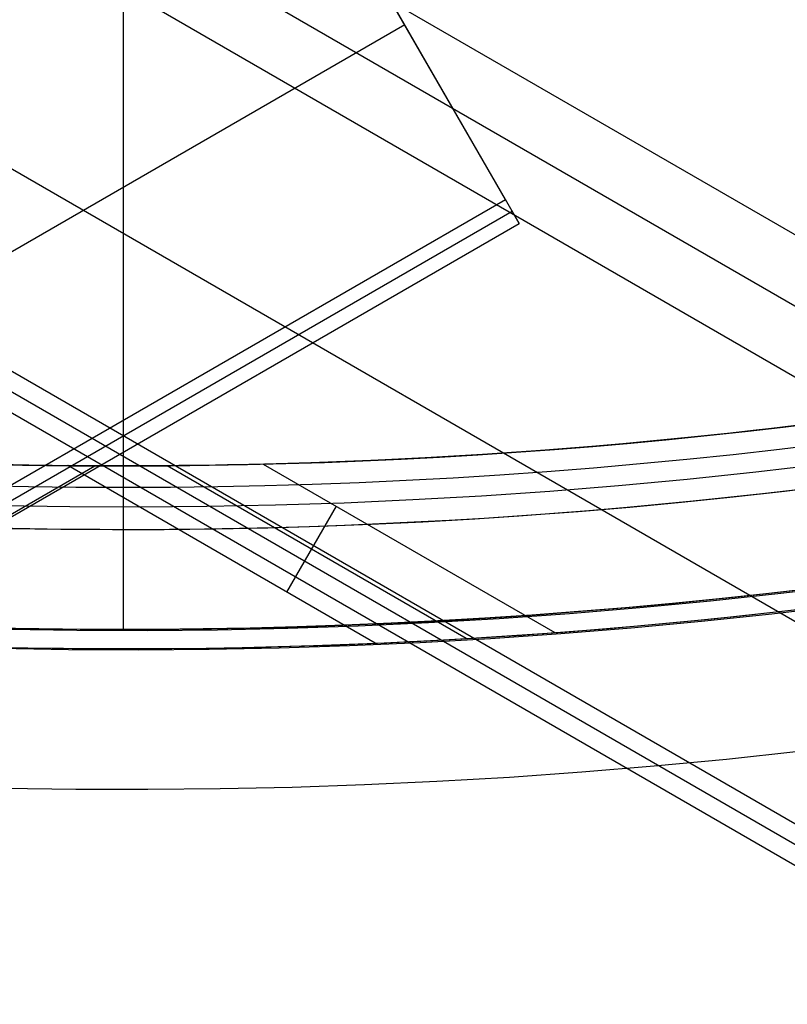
# Model space of a CAD drawing. Extents: x 16119 to 17321, y -6854 to -5812.
# Tile 11 of 68: x 16718 to 16728, y -6549 to -6537. Entities that reach past the tile are written whole.
import ezdxf

# ---------------------------------------------------------------- set-up
doc = ezdxf.new("R2010")
doc.units = 0
doc.layers.get('0').update_dxf_attribs({"linetype": 'CONTINUOUS'})
doc.layers.add('BLANCO_METALICO', color=7, linetype='CONTINUOUS')
doc.layers.add('COLOR', color=7, linetype='CONTINUOUS')

msp = doc.modelspace()

# ---------------------------------------------------------------- linework, layer by layer
for p, q in [((16717.2344868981, -6526.524791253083, 55.76924850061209), (16724.66764291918, -6539.399395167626, 52.33708992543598)), ((16718.94214608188, -6534.232212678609, 76.92067811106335), (17264.52911477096, -6849.226995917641, 76.92067811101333)), ((16724.49361790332, -6539.097975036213, 50.82951975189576), (16721.957566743, -6534.70540557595, 51.53582247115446)), ((16718.55383545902, -6534.904786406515, 77.3436215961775), (17264.14080414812, -6849.899569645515, 77.3436215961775)), ((17263.7524935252, -6850.572143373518, 77.7665650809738), (16718.16552483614, -6535.577360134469, 77.76656508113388)), ((16723.22559232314, -6536.901690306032, 51.182671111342), (16177.87407235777, -6851.760537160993, 51.18267111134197)), ((16716.83580593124, -6537.88050083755, 78.13689833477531), (17262.22707524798, -6852.762296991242, 78.13689833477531)), ((16182.37075082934, -6852.092758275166, 50.82951975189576), (16724.49361790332, -6539.097975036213, 50.82951975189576)), ((16724.66764291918, -6539.399395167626, 52.33708992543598), (16724.49361790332, -6539.097975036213, 50.82951975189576)), ((16724.58063041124, -6539.248685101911, 51.58330483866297), (16182.45776332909, -6852.24346834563, 51.58330483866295)), ((16182.5447758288, -6852.39417841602, 52.33708992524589), (16724.66764291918, -6539.399395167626, 52.33708992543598)), ((17257.85390515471, -6852.788798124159, 80.45597171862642), (16715.73103808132, -6539.794014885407, 80.45597171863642)), ((17257.74142962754, -6852.983611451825, 79.48160165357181), (16715.61856255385, -6539.988828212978, 79.4816016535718)), ((16715.50608702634, -6540.183641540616, 78.50723158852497), (17257.6289541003, -6853.178424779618, 78.507231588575)), ((16715.5420800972, -6544.634846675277, 54.89007228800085), (16719.32474193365, -6542.450925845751, 54.89007228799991)), ((16722.85480120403, -6544.68296252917, 77.6114496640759), (16718.98443686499, -6542.448406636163, 77.6114496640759)), ((16723.99935006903, -6544.624324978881, 80.31020187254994), (16720.23271801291, -6542.449658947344, 80.31020187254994)), ((16721.44453713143, -6542.429859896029, 83.00895408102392), (16725.11632025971, -6544.54976487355, 83.00895408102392)), ((16722.36190658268, -6542.959503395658, 83.00895408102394), (16721.73885054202, -6544.038668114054, 77.61144966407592))]:
    msp.add_line(p, q)
at = {"extrusion": (0.1124755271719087, 0.1948133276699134, 0.9743700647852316)}
msp.add_lwpolyline([(-17751.20030889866, -2732.071003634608), (-17751.71085849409, -2731.762035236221), (-17752.21940430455, -2731.448370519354), (-17752.72588590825, -2731.130028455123), (-17753.23024307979, -2730.807029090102), (-17753.73241581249, -2730.479393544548), (-17754.23234434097, -2730.147144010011), (-17754.72996916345, -2729.810303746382), (-17755.22523106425, -2729.468897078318), (-17755.71807113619, -2729.122949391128), (-17756.20843080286, -2728.772487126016), (-17756.69625184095, -2728.417537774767), (-17757.18147640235, -2728.058129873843), (-17757.66404703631, -2727.694292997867), (-17758.14390671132, -2727.326057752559), (-17758.62099883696, -2726.953455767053), (-17759.09526728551, -2726.576519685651), (-17759.56665641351, -2726.195283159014), (-17760.03511108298, -2725.80978083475), (-17760.50057668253, -2725.420048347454), (-17760.96299914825, -2725.026122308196), (-17761.42232498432, -2724.62804029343), (-17761.87850128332, -2724.225840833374), (-17762.33147574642, -2723.81956339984), (-17762.78119670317, -2723.409248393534), (-17763.22761313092, -2722.994937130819), (-17763.6706746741, -2722.57667182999), (-17764.11033166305, -2722.154495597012), (-17764.54653513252, -2721.728452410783), (-17764.97923683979, -2721.298587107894), (-17765.40838928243, -2720.864945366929), (-17765.83394571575, -2720.427573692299), (-17766.25586016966, -2719.986519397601), (-17766.6740874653, -2719.541830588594), (-17767.08858323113, -2719.09355614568), (-17767.49930391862, -2718.641745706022), (-17767.90620681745, -2718.186449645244), (-17768.30925007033, -2717.727719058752), (-17768.70839268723, -2717.26560574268), (-17769.10359455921, -2716.800162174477), (-17769.49481647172, -2716.331441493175), (-17769.8820201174, -2715.859497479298), (-17770.26516810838, -2715.384384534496), (-17770.64422398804, -2714.906157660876), (-17771.01915224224, -2714.424872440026), (-17771.38991831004, -2713.940585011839), (-17771.75648859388, -2713.453352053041), (-17772.11883046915, -2712.963230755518), (-17772.47691229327, -2712.470278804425), (-17772.83070341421, -2711.974554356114), (-17773.18017417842, -2711.476116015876), (-17773.52529593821, -2710.975022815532), (-17773.86604105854, -2710.471334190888), (-17774.20238292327, -2709.965109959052), (-17774.53429594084, -2709.456410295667), (-17774.86175554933, -2708.945295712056), (-17775.18473822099, -2708.43182703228), (-17775.50322146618, -2707.916065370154), (-17775.81718383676, -2707.398072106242), (-17776.1266049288, -2706.877908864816), (-17776.43146538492, -2706.355637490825), (-17776.73174689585, -2705.83132002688), (-17777.02743220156, -2705.305018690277), (-17777.31850509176, -2704.776795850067), (-17777.60495040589, -2704.246714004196), (-17777.8867540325, -2703.714835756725), (-17778.16390290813, -2703.181223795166), (-17778.43638501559, -2702.645940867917), (-17778.70418938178, -2702.109049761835), (-17778.96730607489, -2701.57061327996), (-17779.22572620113, -2701.030694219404), (-17779.47944190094, -2700.489355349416), (-17779.72844634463, -2699.946659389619), (-17779.97273372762, -2699.402668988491), (-17780.21229926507, -2698.857446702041), (-17780.44713918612, -2698.311054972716), (-17780.67725072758, -2697.763556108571), (-17780.90263212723, -2697.21501226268), (-17781.12328261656, -2696.665485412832), (-17781.33920241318, -2696.115037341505), (-17781.55039271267, -2695.563729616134), (-17781.75685568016, -2695.011623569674), (-17781.95859444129, -2694.458780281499), (-17782.15561307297, -2693.905260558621), (-17782.34791659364, -2693.351124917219), (-17782.53551095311, -2692.796433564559), (-17782.7184030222, -2692.241246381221), (-17782.89660058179, -2691.685622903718), (-17783.07011231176, -2691.129622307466), (-17783.23894777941, -2690.573303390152), (-17783.40311742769, -2690.016724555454), (-17783.56263256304, -2689.459943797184), (-17783.71750534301, -2688.903018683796), (-17783.86774876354, -2688.346006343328), (-17784.01337664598, -2687.788963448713), (-17784.15440362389, -2687.231946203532), (-17784.29084512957, -2686.675010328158), (-17784.4227173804, -2686.118211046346), (-17784.55003736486, -2685.561603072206), (-17784.67282282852, -2685.005240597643), (-17784.79109225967, -2684.449177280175), (-17784.90486487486, -2683.893466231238), (-17785.0141606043, -2683.338160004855), (-17785.119000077, -2682.783310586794), (-17785.21940460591, -2682.228969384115), (-17785.31539617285, -2681.675187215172), (-17785.40699741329, -2681.122014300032), (-17785.49423160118, -2680.569500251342), (-17785.57712263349, -2680.017694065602), (-17785.65569501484, -2679.466644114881), (-17785.72997384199, -2678.916398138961), (-17785.79998478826, -2678.367003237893), (-17785.86575408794, -2677.81850586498), (-17785.9273085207, -2677.270951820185), (-17785.9846753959, -2676.724386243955), (-17786.03788253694, -2676.178853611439), (-17786.08695826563, -2675.634397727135), (-17786.13193138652, -2675.091061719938), (-17786.17283117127, -2674.54888803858), (-17786.20968734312, -2674.007918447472), (-17786.24253006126, -2673.468194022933), (-17786.2713899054, -2672.929755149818), (-17786.2962978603, -2672.392641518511), (-17786.31728530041, -2671.856892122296), (-17786.3343839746, -2671.322545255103), (-17786.34762599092, -2670.789638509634), (-17786.35704380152, -2670.258208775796), (-17786.36267018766, -2669.728292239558), (-17786.36453824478, -2669.199924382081), (-17786.36273902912, -2668.681383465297), (-17786.35732037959, -2668.161350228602), (-17786.3482510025, -2667.639858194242), (-17786.33549989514, -2667.116941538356), (-17786.31903635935, -2666.592635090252), (-17786.29883001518, -2666.066974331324), (-17786.27485081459, -2665.539995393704), (-17786.24706905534, -2665.011735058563), (-17786.2154553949, -2664.482230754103), (-17786.1799808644, -2663.95152055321), (-17786.14061688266, -2663.419643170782), (-17786.09733527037, -2662.886637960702), (-17786.05010826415, -2662.352544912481), (-17785.9989085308, -2661.817404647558), (-17785.94370918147, -2661.281258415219), (-17785.88448378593, -2660.744148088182), (-17785.82120638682, -2660.206116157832), (-17785.75385151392, -2659.667205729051), (-17785.68239419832, -2659.127460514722), (-17785.60680998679, -2658.586924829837), (-17785.52707495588, -2658.045643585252), (-17785.44316572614, -2657.503662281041), (-17785.35505947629, -2656.961026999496), (-17785.2627339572, -2656.417784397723), (-17785.16616750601, -2655.87398169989), (-17785.06533906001, -2655.329666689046), (-17784.96022817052, -2654.784887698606), (-17784.85081501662, -2654.239693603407), (-17784.73708041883, -2653.694133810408), (-17784.61900585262, -2653.148258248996), (-17784.49657346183, -2652.6021173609), (-17784.3697660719, -2652.055762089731), (-17784.23856720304, -2651.509243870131), (-17784.10296108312, -2650.96261461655), (-17783.96293266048, -2650.415926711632), (-17783.81846761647, -2649.869232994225), (-17783.66955237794, -2649.322586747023), (-17783.51617412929, -2648.776041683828), (-17783.35832082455, -2648.229651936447), (-17783.19598119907, -2647.683472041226), (-17783.02914478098, -2647.137556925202), (-17782.85780190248, -2646.591961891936), (-17782.68194371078, -2646.04674260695), (-17782.50156217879, -2645.501955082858), (-17782.31665011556, -2644.95765566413), (-17782.12720117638, -2644.413901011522), (-17781.93320987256, -2643.870748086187), (-17781.73467158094, -2643.328254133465), (-17781.53158255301, -2642.786476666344), (-17781.32393992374, -2642.245473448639), (-17781.11174172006, -2641.705302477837), (-17780.89498686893, -2641.166021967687), (-17780.67367520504, -2640.627690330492), (-17780.44780747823, -2640.090366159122), (-17780.21738536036, -2639.55410820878), (-17779.98241145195, -2639.018975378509), (-17779.74288928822, -2638.485026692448), (-17779.49882334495, -2637.952321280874), (-17779.25021904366, -2637.420918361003), (-17778.99708275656, -2636.890877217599), (-17778.73942181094, -2636.36225718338), (-17778.47724449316, -2635.835117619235), (-17778.21056005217, -2635.309517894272), (-17777.93937870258, -2634.785517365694), (-17777.66371162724, -2634.26317535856), (-17777.38357097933, -2633.742551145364), (-17777.09896988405, -2633.223703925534), (-17776.80992243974, -2632.7066928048), (-17776.5164437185, -2632.191576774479), (-17776.21854976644, -2631.678414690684), (-17775.91625760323, -2631.167265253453), (-17775.60958522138, -2630.658186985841), (-17775.29855158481, -2630.151238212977), (-17774.98317662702, -2629.646477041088), (-17774.66348124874, -2629.143961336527), (-17774.33948731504, -2628.643748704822), (-17774.01121765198, -2628.145896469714), (-17773.67869604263, -2627.650461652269), (-17773.34194722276, -2627.157500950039), (-17773.00099687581, -2626.667070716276), (-17772.65587162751, -2626.179226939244), (-17772.30659903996, -2625.694025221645), (-17771.95320760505, -2625.211520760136), (-17771.59572673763, -2624.731768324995), (-17771.23418676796, -2624.254822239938), (-17770.86861893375, -2623.780736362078), (-17770.49905537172, -2623.309564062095), (-17770.12552910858, -2622.841358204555), (-17769.74807405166, -2622.376171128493), (-17769.36672497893, -2621.914054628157), (-17768.98151752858, -2621.455059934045), (-17768.59248818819, -2620.999237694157), (-17768.19967428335, -2620.546637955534), (-17767.80311396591, -2620.097310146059), (-17767.40284620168, -2619.651303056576), (-17766.99891075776, -2619.208664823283), (-17766.59134818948, -2618.769442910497), (-17766.18019982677, -2618.333684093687), (-17765.7655077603, -2617.90143444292), (-17765.34731482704, -2617.472739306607), (-17764.9256645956, -2617.047643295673), (-17764.50060135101, -2616.62619026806), (-17764.07217007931, -2616.208423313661), (-17763.64041645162, -2615.794384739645), (-17763.20538680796, -2615.384116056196), (-17762.7671281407, -2614.977657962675), (-17762.3256880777, -2614.575050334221), (-17761.88111486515, -2614.176332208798), (-17761.43345735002, -2613.781541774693), (-17760.98276496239, -2613.390716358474), (-17760.52908769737, -2613.003892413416), (-17760.07247609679, -2612.6211055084), (-17759.61298123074, -2612.242390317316), (-17759.15065467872, -2611.867780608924), (-17758.68554851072, -2611.497309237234), (-17758.21771526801, -2611.131008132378), (-17757.74720794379, -2610.768908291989), (-17757.27407996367, -2610.411039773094), (-17756.79838516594, -2610.05743168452), (-17756.32017778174, -2609.708112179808), (-17755.83951241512, -2609.363108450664), (-17755.35644402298, -2609.022446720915), (-17754.87102789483, -2608.686152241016), (-17754.38331963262, -2608.354249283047), (-17753.89337513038, -2608.026761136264), (-17753.40125055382, -2607.703710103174), (-17752.90700231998, -2607.385117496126), (-17752.41068707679, -2607.071003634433)], dxfattribs=at)
at = {"extrusion": (0.1124755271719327, 0.1948133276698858, 0.9743700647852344)}
msp.add_lwpolyline([(-17750.28945111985, -2607.071003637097), (-17750.81052073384, -2607.37579482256), (-17751.32964040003, -2607.685445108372), (-17751.84674684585, -2607.999936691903), (-17752.36177696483, -2608.319250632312), (-17752.87466784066, -2608.643366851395), (-17753.38535677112, -2608.972264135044), (-17753.89378129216, -2609.305920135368), (-17754.39987920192, -2609.644311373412), (-17754.90358858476, -2609.987413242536), (-17755.40484783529, -2610.335200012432), (-17755.90359568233, -2610.687644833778), (-17756.39977121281, -2611.044719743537), (-17756.89331389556, -2611.406395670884), (-17757.38416360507, -2611.77264244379), (-17757.87226064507, -2612.143428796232), (-17758.35754577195, -2612.518722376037), (-17758.83996021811, -2612.898489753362), (-17759.31944571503, -2613.282696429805), (-17759.79594451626, -2613.671306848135), (-17760.26939942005, -2614.06428440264), (-17760.73975379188, -2614.461591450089), (-17761.20695158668, -2614.863189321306), (-17761.67093737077, -2615.269038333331), (-17762.13165634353, -2615.679097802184), (-17762.5890543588, -2616.093326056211), (-17763.04307794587, -2616.511680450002), (-17763.49367433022, -2616.934117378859), (-17763.94079145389, -2617.360592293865), (-17764.38437799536, -2617.791059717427), (-17764.82438338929, -2618.225473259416), (-17765.26075784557, -2618.663785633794), (-17765.69345236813, -2619.105948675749), (-17766.12241877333, -2619.551913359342), (-17766.54760970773, -2620.001629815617), (-17766.96897866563, -2620.455047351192), (-17767.38648000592, -2620.912114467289), (-17767.80006896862, -2621.372778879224), (-17768.20970169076, -2621.836987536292), (-17768.61533522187, -2622.304686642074), (-17769.01692753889, -2622.775821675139), (-17769.41443756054, -2623.250337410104), (-17769.8078251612, -2623.728177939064), (-17770.19705118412, -2624.209286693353), (-17770.58207745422, -2624.693606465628), (-17770.96286679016, -2625.181079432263), (-17771.33938301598, -2625.671647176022), (-17771.71159097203, -2626.165250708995), (-17772.07945652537, -2626.661830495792), (-17772.44294657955, -2627.161326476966), (-17772.80202908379, -2627.663678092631), (-17773.15667304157, -2628.168824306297), (-17773.50684851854, -2628.676703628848), (-17773.85252664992, -2629.187254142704), (-17774.19367964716, -2629.700413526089), (-17774.53028080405, -2630.21611907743), (-17774.86230450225, -2630.734307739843), (-17775.18972621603, -2631.254916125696), (-17775.51252251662, -2631.777880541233), (-17775.83067107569, -2632.303137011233), (-17776.14415066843, -2632.830621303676), (-17776.45294117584, -2633.360268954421), (-17776.7570235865, -2633.892015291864), (-17777.0563799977, -2634.425795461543), (-17777.35099361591, -2634.961544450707), (-17777.64084875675, -2635.499197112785), (-17777.92593084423, -2636.038688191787), (-17778.20622640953, -2636.579952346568), (-17778.48172308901, -2637.122924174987), (-17778.75240962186, -2637.667538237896), (-17779.01827584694, -2638.213729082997), (-17779.27931269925, -2638.76143126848), (-17779.53551220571, -2639.3105793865), (-17779.78686748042, -2639.861108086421), (-17780.03337271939, -2640.412952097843), (-17780.27502319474, -2640.966046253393), (-17780.51181524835, -2641.520325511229), (-17780.74374628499, -2642.075724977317), (-17780.97081476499, -2642.632179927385), (-17781.19302019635, -2643.189625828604), (-17781.41036312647, -2643.747998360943), (-17781.62284513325, -2644.307233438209), (-17781.8304688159, -2644.867267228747), (-17782.03323778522, -2645.4280361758), (-17782.23115665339, -2645.989477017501), (-17782.4242310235, -2646.551526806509), (-17782.61246747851, -2647.114122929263), (-17782.7958735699, -2647.677203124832), (-17782.97445780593, -2648.240705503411), (-17783.1482296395, -2648.80456856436), (-17783.31719945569, -2649.368731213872), (-17783.48137855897, -2649.933132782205), (-17783.64077916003, -2650.497713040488), (-17783.79541436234, -2651.062412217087), (-17783.94529814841, -2651.627171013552), (-17784.09044536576, -2652.191930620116), (-17784.23087171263, -2652.756632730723), (-17784.36659372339, -2653.321219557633), (-17784.49762875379, -2653.885633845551), (-17784.62399496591, -2654.449818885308), (-17784.74571131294, -2655.013718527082), (-17784.86279752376, -2655.577277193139), (-17784.97527408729, -2656.140439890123), (-17785.08316223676, -2656.703152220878), (-17785.18648393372, -2657.265360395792), (-17785.28526185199, -2657.827011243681), (-17785.37951936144, -2658.388052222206), (-17785.46928051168, -2658.948431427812), (-17785.55457001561, -2659.508097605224), (-17785.63541323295, -2660.067000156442), (-17785.71183615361, -2660.625089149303), (-17785.78386538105, -2661.182315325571), (-17785.8515281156, -2661.738630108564), (-17785.91485213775, -2662.293985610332), (-17785.9738657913, -2662.848334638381), (-17786.0285979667, -2663.40163070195), (-17786.07907808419, -2663.953828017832), (-17786.12533607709, -2664.504881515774), (-17786.16740237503, -2665.054746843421), (-17786.20530788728, -2665.60338037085), (-17786.23908398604, -2666.150739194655), (-17786.26876248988, -2666.696781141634), (-17786.29437564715, -2667.241464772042), (-17786.31595611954, -2667.784749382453), (-17786.3335369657, -2668.326595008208), (-17786.34715162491, -2668.866962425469), (-17786.35683390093, -2669.405813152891), (-17786.36261794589, -2669.943109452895), (-17786.36453824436, -2670.478814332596), (-17786.36278657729, -2670.990457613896), (-17786.35751139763, -2671.503554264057), (-17786.34868263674, -2672.01807209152), (-17786.33627050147, -2672.533978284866), (-17786.32024548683, -2673.051239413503), (-17786.30057838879, -2673.569821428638), (-17786.27724031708, -2674.089689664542), (-17786.25020270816, -2674.610808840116), (-17786.21943733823, -2675.133143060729), (-17786.18491633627, -2675.656655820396), (-17786.14661219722, -2676.181310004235), (-17786.10449779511, -2676.707067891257), (-17786.05854639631, -2677.233891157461), (-17786.00873167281, -2677.761740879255), (-17785.95502771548, -2678.2905775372), (-17785.89740904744, -2678.820361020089), (-17785.83585063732, -2679.351050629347), (-17785.77032791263, -2679.882605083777), (-17785.7008167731, -2680.414982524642), (-17785.627293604, -2680.94814052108), (-17785.54973528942, -2681.482036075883), (-17785.46811922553, -2682.016625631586), (-17785.38242333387, -2682.55186507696), (-17785.29262607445, -2683.087709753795), (-17785.19870645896, -2683.624114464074), (-17785.10064406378, -2684.16103347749), (-17784.99841904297, -2684.698420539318), (-17784.89201214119, -2685.236228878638), (-17784.78140470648, -2685.774411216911), (-17784.66657870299, -2686.312919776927), (-17784.54751672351, -2686.851706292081), (-17784.424202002, -2687.390722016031), (-17784.29661842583, -2687.929917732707), (-17784.16475054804, -2688.46924376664), (-17784.02858359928, -2689.008649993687), (-17783.88810349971, -2689.548085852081), (-17783.7432968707, -2690.087500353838), (-17783.59415104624, -2690.626842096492), (-17783.44065408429, -2691.166059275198), (-17783.28279477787, -2691.705099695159), (-17783.12056266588, -2692.243910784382), (-17782.95394804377, -2692.782439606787), (-17782.78294197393, -2693.320632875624), (-17782.60753629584, -2693.858436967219), (-17782.42772363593, -2694.395797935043), (-17782.24349741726, -2694.932661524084), (-17782.05485186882, -2695.468973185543), (-17781.86178203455, -2696.004678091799), (-17781.66428378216, -2696.539721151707), (-17781.46235381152, -2697.074047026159), (-17781.25598966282, -2697.607600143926), (-17781.04518972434, -2698.140324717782), (-17780.82995323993, -2698.672164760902), (-17780.61028031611, -2699.203064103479), (-17780.38617192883, -2699.732966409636), (-17780.15762992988, -2700.261815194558), (-17779.92465705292, -2700.789553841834), (-17779.68725691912, -2701.316125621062), (-17779.44543404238, -2701.841473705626), (-17779.19919383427, -2702.365541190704), (-17778.94854260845, -2702.888271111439), (-17778.69348758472, -2703.409606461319), (-17778.43403689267, -2703.929490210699), (-17778.17019957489, -2704.447865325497), (-17777.90198558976, -2704.964674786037), (-17777.62940581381, -2705.479861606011), (-17777.35247204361, -2705.993368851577), (-17777.07119699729, -2706.505139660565), (-17776.78559431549, -2707.015117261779), (-17776.49567856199, -2707.523244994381), (-17776.20146522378, -2708.029466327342), (-17775.90297071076, -2708.533724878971), (-17775.60021235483, -2709.035964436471), (-17775.29320840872, -2709.536128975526), (-17774.98197804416, -2710.034162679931), (-17774.6665413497, -2710.530009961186), (-17774.34691932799, -2711.023615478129), (-17774.02313389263, -2711.514924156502), (-17773.69520786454, -2712.003881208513), (-17773.3631649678, -2712.490432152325), (-17773.02702982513, -2712.974522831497), (-17772.68682795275, -2713.456099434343), (-17772.34258575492, -2713.935108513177), (-17771.9943305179, -2714.411497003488), (-17771.64209040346, -2714.885212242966), (-17771.28589444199, -2715.356201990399), (-17770.92577252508, -2715.824414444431), (-17770.56175539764, -2716.289798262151), (-17770.19387464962, -2716.752302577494), (-17769.82216270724, -2717.211877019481), (-17769.44665282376, -2717.668471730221), (-17769.06737906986, -2718.122037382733), (-17768.68437632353, -2718.572525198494), (-17768.29768025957, -2719.019886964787), (-17767.90732733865, -2719.46407505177), (-17767.51335479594, -2719.905042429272), (-17767.11580062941, -2720.342742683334), (-17766.71470358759, -2720.777130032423), (-17766.31010315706, -2721.208159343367), (-17765.90203954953, -2721.635786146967), (-17765.49055368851, -2722.059966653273), (-17765.0756871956, -2722.480657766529), (-17764.65748237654, -2722.897817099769), (-17764.23598220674, -2723.311402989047), (-17763.81123031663, -2723.721374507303), (-17763.3832709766, -2724.127691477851), (-17762.95214908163, -2724.530314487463), (-17762.51791013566, -2724.929204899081), (-17762.08060023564, -2725.324324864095), (-17761.64026605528, -2725.715637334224), (-17761.19695482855, -2726.103106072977), (-17760.75071433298, -2726.486695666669), (-17760.30159287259, -2726.866371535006), (-17759.84963926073, -2727.242099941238), (-17759.39490280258, -2727.613848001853), (-17758.93743327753, -2727.981583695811), (-17758.47728092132, -2728.34527587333), (-17758.01449640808, -2728.704894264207), (-17757.54913083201, -2729.060409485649), (-17757.08123568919, -2729.411793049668), (-17756.610862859, -2729.759017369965), (-17756.13806458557, -2730.102055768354), (-17755.66289345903, -2730.4408824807), (-17755.18540239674, -2730.775472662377), (-17754.70564462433, -2731.105802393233), (-17754.22367365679, -2731.431848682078), (-17753.73954327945, -2731.75358947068), (-17753.25330752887, -2732.071003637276)], dxfattribs=at)
at = {"extrusion": (0.112475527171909, 0.1948133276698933, 0.9743700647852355)}
msp.add_lwpolyline([(-17756.65049703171, -2607.07100363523), (-17757.12591185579, -2607.406121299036), (-17757.59907532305, -2607.745312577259), (-17758.06993828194, -2608.088554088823), (-17758.53845187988, -2608.435821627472), (-17759.00456757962, -2608.787090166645), (-17759.46823717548, -2609.142333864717), (-17759.92941280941, -2609.501526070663), (-17760.38804698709, -2609.864639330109), (-17760.84409259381, -2610.231645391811), (-17761.29750291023, -2610.602515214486), (-17761.74823162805, -2610.97721897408), (-17762.19623286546, -2611.355726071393), (-17762.64146118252, -2611.738005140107), (-17763.08387159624, -2612.124024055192), (-17763.52341959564, -2612.513749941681), (-17763.96006115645, -2612.907149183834), (-17764.39375275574, -2613.304187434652), (-17764.82445138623, -2613.704829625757), (-17765.25211457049, -2614.109039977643), (-17765.67670037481, -2614.516782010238), (-17766.09816742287, -2614.92801855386), (-17766.51647490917, -2615.342711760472), (-17766.93158261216, -2615.760823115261), (-17767.34345090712, -2616.182313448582), (-17767.75204077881, -2616.60714294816), (-17768.15731383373, -2617.035271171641), (-17768.55923231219, -2617.46665705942), (-17768.95775909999, -2617.90125894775), (-17769.35285773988, -2618.339034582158), (-17769.7444924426, -2618.779941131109), (-17770.13262809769, -2619.223935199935), (-17770.51723028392, -2619.670972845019), (-17770.89826527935, -2620.121009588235), (-17771.27570007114, -2620.574000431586), (-17771.64950236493, -2621.029899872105), (-17772.01964059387, -2621.48866191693), (-17772.38608392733, -2621.950240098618), (-17772.74880227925, -2622.414587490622), (-17773.10776631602, -2622.881656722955), (-17773.46294746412, -2623.351399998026), (-17773.81431791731, -2623.82376910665), (-17774.16185064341, -2624.298715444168), (-17774.5055193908, -2624.776190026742), (-17774.84529869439, -2625.256143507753), (-17775.18116388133, -2625.738526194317), (-17775.51309107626, -2626.223288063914), (-17775.84105720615, -2626.710378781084), (-17776.16504000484, -2627.199747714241), (-17776.48501801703, -2627.691343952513), (-17776.80097060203, -2628.185116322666), (-17777.11287793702, -2628.681013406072), (-17777.42072101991, -2629.178983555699), (-17777.72448167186, -2629.678974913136), (-17778.02414253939, -2630.180935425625), (-17778.31968709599, -2630.684812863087), (-17778.61109964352, -2631.190554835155), (-17778.89836531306, -2631.698108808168), (-17779.18147006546, -2632.207422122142), (-17779.46040069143, -2632.718442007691), (-17779.73514481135, -2633.23111560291), (-17780.00569087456, -2633.745389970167), (-17780.27202815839, -2634.261212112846), (-17780.53414676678, -2634.778528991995), (-17780.79203762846, -2635.297287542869), (-17781.04569249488, -2635.817434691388), (-17781.29510393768, -2636.338917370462), (-17781.54026534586, -2636.861682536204), (-17781.78117092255, -2637.385677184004), (-17782.01781568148, -2637.91084836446), (-17782.25019544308, -2638.437143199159), (-17782.47830683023, -2638.964508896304), (-17782.70214726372, -2639.492892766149), (-17782.92171495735, -2640.022242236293), (-17783.13700891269, -2640.552504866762), (-17783.34802891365, -2641.083628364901), (-17783.55477552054, -2641.615560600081), (-17783.75725006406, -2642.148249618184), (-17783.95545463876, -2642.681643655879), (-17784.14939209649, -2643.215691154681), (-17784.33906603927, -2643.750340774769), (-17784.52448081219, -2644.285541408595), (-17784.70564149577, -2644.821242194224), (-17784.88255389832, -2645.35739252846), (-17785.05522454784, -2645.893942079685), (-17785.22366068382, -2646.430840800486), (-17785.38787024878, -2646.968038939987), (-17785.54786187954, -2647.505487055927), (-17785.70364489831, -2648.04313602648), (-17785.85522930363, -2648.580937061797), (-17786.00262576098, -2649.118841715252), (-17786.14584559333, -2649.656801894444), (-17786.28490077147, -2650.19476987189), (-17786.4198039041, -2650.732698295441), (-17786.55056822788, -2651.270540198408), (-17786.6772075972, -2651.808249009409), (-17786.7997364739, -2652.345778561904), (-17786.91816991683, -2652.883083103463), (-17787.03252357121, -2653.420117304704), (-17787.14281365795, -2653.956836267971), (-17787.24905696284, -2654.493195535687), (-17787.3512708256, -2655.02915109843), (-17787.44947312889, -2655.564659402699), (-17787.54368228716, -2656.099677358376), (-17787.63391723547, -2656.634162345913), (-17787.72019741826, -2657.168072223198), (-17787.80254277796, -2657.701365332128), (-17787.88097374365, -2658.234000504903), (-17787.95551121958, -2658.765937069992), (-17788.02617657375, -2659.29713485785), (-17788.09299162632, -2659.827554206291), (-17788.15597863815, -2660.357155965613), (-17788.21516029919, -2660.88590150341), (-17788.27055971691, -2661.413752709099), (-17788.32220040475, -2661.940671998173), (-17788.3701062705, -2662.466622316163), (-17788.41430160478, -2662.991567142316), (-17788.45481106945, -2663.515470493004), (-17788.4916596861, -2664.038296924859), (-17788.52487282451, -2664.560011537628), (-17788.55447619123, -2665.08057997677), (-17788.58049581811, -2665.599968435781), (-17788.60295805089, -2666.118143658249), (-17788.62188953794, -2666.635072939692), (-17788.63731721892, -2667.150724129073), (-17788.64926831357, -2667.665065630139), (-17788.65777031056, -2668.178066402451), (-17788.66285095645, -2668.689695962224), (-17788.66453824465, -2669.199924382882), (-17788.66279076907, -2669.719173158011), (-17788.65752855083, -2670.239872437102), (-17788.64872209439, -2670.761990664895), (-17788.63634216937, -2671.285495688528), (-17788.6203598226, -2671.810354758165), (-17788.60074639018, -2672.336534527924), (-17788.57747350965, -2672.864001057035), (-17788.55051313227, -2673.392719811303), (-17788.51983753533, -2673.922655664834), (-17788.48541933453, -2674.453772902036), (-17788.4472314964, -2674.986035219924), (-17788.40524735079, -2675.519405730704), (-17788.35944060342, -2676.053846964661), (-17788.30978534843, -2676.589320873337), (-17788.25625608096, -2677.125788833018), (-17788.1988277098, -2677.663211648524), (-17788.13747556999, -2678.201549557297), (-17788.07217543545, -2678.740762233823), (-17788.00290353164, -2679.280808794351), (-17787.92963654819, -2679.821647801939), (-17787.85235165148, -2680.363237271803), (-17787.77102649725, -2680.905534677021), (-17787.68563924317, -2681.448496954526), (-17787.59616856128, -2681.992080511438), (-17787.50259365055, -2682.536241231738), (-17787.40489424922, -2683.080934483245), (-17787.30305064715, -2683.626115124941), (-17787.19704369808, -2684.171737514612), (-17787.08685483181, -2684.717755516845), (-17786.97246606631, -2685.264122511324), (-17786.85386001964, -2685.810791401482), (-17786.73101992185, -2686.357714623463), (-17786.60392962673, -2686.904844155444), (-17786.47257362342, -2687.452131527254), (-17786.33693704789, -2687.999527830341), (-17786.19700569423, -2688.546983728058), (-17786.05276602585, -2689.094449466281), (-17785.90420518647, -2689.641874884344), (-17785.75131101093, -2690.189209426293), (-17785.59407203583, -2690.736402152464), (-17785.43247750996, -2691.283401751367), (-17785.2665174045, -2691.830156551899), (-17785.09618242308, -2692.376614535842), (-17784.92146401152, -2692.922723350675), (-17784.74235436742, -2693.468430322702), (-17784.55884644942, -2694.013682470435), (-17784.37093398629, -2694.55842651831), (-17784.17861148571, -2695.102608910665), (-17783.98187424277, -2695.646175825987), (-17783.78071834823, -2696.189073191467), (-17783.57514069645, -2696.731246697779), (-17783.36513899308, -2697.272641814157), (-17783.15071176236, -2697.813203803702), (-17782.93185835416, -2698.352877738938), (-17782.7085789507, -2698.891608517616), (-17782.48087457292, -2699.429340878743), (-17782.2487470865, -2699.966019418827), (-17782.0121992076, -2700.501588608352), (-17781.77123450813, -2701.035992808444), (-17781.52585742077, -2701.569176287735), (-17781.27607324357, -2702.101083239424), (-17781.02188814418, -2702.631657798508), (-17780.76330916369, -2703.160844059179), (-17780.50034422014, -2703.688586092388), (-17780.23300211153, -2704.214827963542), (-17779.96129251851, -2704.739513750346), (-17779.68522600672, -2705.262587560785), (-17779.40481402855, -2705.783993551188), (-17779.12006892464, -2706.303675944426), (-17778.83100392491, -2706.821579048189), (-17778.53763314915, -2707.337647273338), (-17778.23997160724, -2707.851825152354), (-17777.93803519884, -2708.364057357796), (-17777.63184071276, -2708.874288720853), (-17777.32140582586, -2709.3824642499), (-17777.00674910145, -2709.888529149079), (-17776.68788998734, -2710.392428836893), (-17776.36484881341, -2710.894108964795), (-17776.03764678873, -2711.393515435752), (-17775.70630599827, -2711.890594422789), (-17775.37084939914, -2712.38529238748), (-17775.03130081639, -2712.877556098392), (-17774.68768493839, -2713.367332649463), (-17774.34002731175, -2713.854569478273), (-17773.98835433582, -2714.339214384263), (-17773.63269325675, -2714.82121554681), (-17773.27307216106, -2715.300521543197), (-17772.90951996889, -2715.777081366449), (-17772.5420664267, -2716.250844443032), (-17772.17074209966, -2716.721760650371), (-17771.7955783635, -2717.189780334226), (-17771.41660739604, -2717.654854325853), (-17771.03386216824, -2718.116933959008), (-17770.64737643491, -2718.575971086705), (-17770.25718472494, -2719.03191809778), (-17769.86332233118, -2719.484727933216), (-17769.46582529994, -2719.934354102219), (-17769.06473042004, -2720.380750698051), (-17768.66007521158, -2720.823872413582), (-17768.25189791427, -2721.263674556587), (-17767.84023747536, -2721.700113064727), (-17767.42513353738, -2722.133144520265), (-17767.00662642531, -2722.562726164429), (-17766.5847571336, -2722.988815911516), (-17766.15956731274, -2723.411372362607), (-17765.73109925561, -2723.830354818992), (-17765.29939588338, -2724.24572329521), (-17764.8645007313, -2724.65743853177), (-17764.42645793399, -2725.065462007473), (-17763.98531221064, -2725.469755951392), (-17763.54110884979, -2725.870283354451), (-17763.09389369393, -2726.267007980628), (-17762.64371312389, -2726.659894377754), (-17762.19061404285, -2727.048907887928), (-17761.73464386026, -2727.434014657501), (-17761.2758504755, -2727.815181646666), (-17760.81428226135, -2728.192376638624), (-17760.34998804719, -2728.565568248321), (-17759.88301710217, -2728.934725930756), (-17759.41341911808, -2729.299819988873), (-17758.94124419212, -2729.660821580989), (-17758.46654280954, -2730.017702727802), (-17757.98936582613, -2730.370436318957), (-17757.50976445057, -2730.718996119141), (-17757.02779022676, -2731.063356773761), (-17756.54349501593, -2731.403493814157), (-17756.0569309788, -2731.739383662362), (-17755.56815055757, -2732.071003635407)], dxfattribs=at)
at = {"extrusion": (0.1124755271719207, 0.1948133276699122, 0.9743700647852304)}
msp.add_lwpolyline([(-17757.40811450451, -2732.071003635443), (-17757.87404524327, -2731.733680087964), (-17758.33770464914, -2731.3924203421), (-17758.79904584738, -2731.047248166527), (-17759.25802227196, -2730.698188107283), (-17759.71458768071, -2730.345265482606), (-17760.1686961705, -2729.988506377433), (-17760.62030219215, -2729.627937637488), (-17761.06936056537, -2729.263586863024), (-17761.51582649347, -2728.895482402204), (-17761.95965557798, -2728.52365334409), (-17762.40080383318, -2728.148129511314), (-17762.83922770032, -2727.76894145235), (-17763.27488406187, -2727.386120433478), (-17763.70773025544, -2726.999698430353), (-17764.1377240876, -2726.609708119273), (-17764.56482384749, -2726.216182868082), (-17764.9889883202, -2725.819156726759), (-17765.4101768, -2725.41866441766), (-17765.82834910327, -2725.014741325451), (-17766.2434655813, -2724.607423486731), (-17766.65548713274, -2724.196747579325), (-17767.0643752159, -2723.7827509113), (-17767.47009186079, -2723.36547140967), (-17767.87259968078, -2722.944947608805), (-17768.27186188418, -2722.521218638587), (-17768.66784228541, -2722.09432421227), (-17769.06050531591, -2721.66430461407), (-17769.44981603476, -2721.231200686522), (-17769.83574013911, -2720.795053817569), (-17770.21824397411, -2720.355905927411), (-17770.59729454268, -2719.913799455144), (-17770.97285951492, -2719.468777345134), (-17771.34490723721, -2719.020883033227), (-17771.71340674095, -2718.570160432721), (-17772.07832775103, -2718.116653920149), (-17772.4396406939, -2717.660408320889), (-17772.79731670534, -2717.20146889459), (-17773.15132763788, -2716.739881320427), (-17773.50164606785, -2716.27569168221), (-17773.84824530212, -2715.808946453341), (-17774.19109938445, -2715.33969248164), (-17774.53018310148, -2714.867976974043), (-17774.86547198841, -2714.393847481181), (-17775.19694233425, -2713.917351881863), (-17775.52457118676, -2713.438538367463), (-17775.84833635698, -2712.957455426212), (-17776.16821642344, -2712.474151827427), (-17776.48419073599, -2711.98867660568), (-17776.79623941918, -2711.501079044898), (-17777.10434337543, -2711.011408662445), (-17777.40848428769, -2710.519715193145), (-17777.70864462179, -2710.026048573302), (-17778.00480762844, -2709.530458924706), (-17778.29695734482, -2709.032996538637), (-17778.58507859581, -2708.533711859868), (-17778.86915699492, -2708.032655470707), (-17779.14917894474, -2707.529878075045), (-17779.42513163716, -2707.025430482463), (-17779.69700305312, -2706.519363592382), (-17779.96478196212, -2706.011728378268), (-17780.22845792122, -2705.502575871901), (-17780.48802127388, -2704.991957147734), (-17780.74346314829, -2704.479923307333), (-17780.99477545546, -2703.966525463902), (-17781.24195088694, -2703.45181472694), (-17781.48498291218, -2702.935842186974), (-17781.72386577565, -2702.418658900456), (-17781.95859449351, -2701.900315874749), (-17782.18916485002, -2701.380864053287), (-17782.41557339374, -2700.860354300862), (-17782.63781743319, -2700.338837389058), (-17782.85589503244, -2699.816363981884), (-17783.06980500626, -2699.292984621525), (-17783.27954691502, -2698.768749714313), (-17783.48512105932, -2698.24370951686), (-17783.68652847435, -2697.717914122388), (-17783.88377092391, -2697.191413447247), (-17784.07685089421, -2696.664257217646), (-17784.26577158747, -2696.13649495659), (-17784.45053691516, -2695.608175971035), (-17784.63115149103, -2695.079349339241), (-17784.80762062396, -2694.550063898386), (-17784.97995031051, -2694.020368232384), (-17785.14814722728, -2693.490310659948), (-17785.312218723, -2692.959939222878), (-17785.47217281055, -2692.429301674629), (-17785.62801815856, -2691.898445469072), (-17785.77976408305, -2691.367417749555), (-17785.92742053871, -2690.836265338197), (-17786.07099811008, -2690.305034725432), (-17786.21050800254, -2689.773772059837), (-17786.34596203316, -2689.242523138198), (-17786.47737262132, -2688.711333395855), (-17786.60475277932, -2688.180247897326), (-17786.72811610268, -2687.649311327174), (-17786.84747676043, -2687.118567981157), (-17786.96284948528, -2686.588061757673), (-17787.07424956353, -2686.057836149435), (-17787.18169282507, -2685.527934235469), (-17787.28519563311, -2684.998398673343), (-17787.38477487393, -2684.469271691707), (-17787.48044794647, -2683.940595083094), (-17787.57223275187, -2683.412410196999), (-17787.66014768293, -2682.884757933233), (-17787.74421161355, -2682.357678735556), (-17787.82444388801, -2681.831212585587), (-17787.90086431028, -2681.305398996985), (-17787.9734931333, -2680.780277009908), (-17788.04235104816, -2680.255885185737), (-17788.10745917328, -2679.732261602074), (-17788.16883904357, -2679.20944384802), (-17788.22651259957, -2678.687469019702), (-17788.28050217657, -2678.166373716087), (-17788.3308304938, -2677.646194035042), (-17788.37752064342, -2677.126965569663), (-17788.4205960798, -2676.608723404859), (-17788.4600806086, -2676.09150211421), (-17788.49599837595, -2675.575335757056), (-17788.52837385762, -2675.06025787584), (-17788.55723184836, -2674.546301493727), (-17788.58259745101, -2674.033499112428), (-17788.60449606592, -2673.521882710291), (-17788.62295338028, -2673.011483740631), (-17788.63799535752, -2672.502333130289), (-17788.64964822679, -2671.994461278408), (-17788.65793847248, -2671.487898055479), (-17788.66289282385, -2670.982672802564), (-17788.66453824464, -2670.478814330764), (-17788.66274545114, -2669.952875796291), (-17788.65734650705, -2669.42544960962), (-17788.64831076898, -2668.896568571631), (-17788.63560787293, -2668.366266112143), (-17788.61920774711, -2667.834576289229), (-17788.59908062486, -2667.301533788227), (-17788.57519705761, -2666.767173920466), (-17788.54752792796, -2666.231532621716), (-17788.51604446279, -2665.694646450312), (-17788.48071824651, -2665.156552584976), (-17788.44152123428, -2664.617288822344), (-17788.39842576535, -2664.076893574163), (-17788.35140457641, -2663.535405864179), (-17788.30043081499, -2662.992865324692), (-17788.2454780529, -2662.449312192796), (-17788.18652029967, -2661.904787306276), (-17788.12353201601, -2661.35933209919), (-17788.0564881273, -2660.812988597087), (-17787.98536403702, -2660.265799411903), (-17787.91013564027, -2659.717807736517), (-17787.83077933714, -2659.169057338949), (-17787.74727204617, -2658.61959255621), (-17787.65959121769, -2658.069458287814), (-17787.56771484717, -2657.518699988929), (-17787.47162148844, -2656.967363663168), (-17787.37129026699, -2656.415495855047), (-17787.26670089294, -2655.863143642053), (-17787.15783367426, -2655.31035462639), (-17787.04466952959, -2654.757176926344), (-17786.92719000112, -2654.203659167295), (-17786.80537726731, -2653.649850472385), (-17786.67921415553, -2653.095800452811), (-17786.54868415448, -2652.541559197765), (-17786.41377142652, -2651.98717726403), (-17786.27446081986, -2651.432705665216), (-17786.13073788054, -2650.878195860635), (-17785.98258886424, -2650.323699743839), (-17785.83000074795, -2649.769269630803), (-17785.67296124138, -2649.21495824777), (-17785.51145879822, -2648.660818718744), (-17785.34548262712, -2648.106904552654), (-17785.1750227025, -2647.553269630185), (-17785.00006977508, -2646.999968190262), (-17784.82061538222, -2646.447054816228), (-17784.63665185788, -2645.894584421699), (-17784.44817234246, -2645.342612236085), (-17784.25517079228, -2644.791193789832), (-17784.05764198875, -2644.240384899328), (-17783.8555815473, -2643.69024165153), (-17783.64898592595, -2643.140820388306), (-17783.43785243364, -2642.592177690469), (-17783.2221792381, -2642.044370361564), (-17783.00196537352, -2641.497455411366), (-17782.77721074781, -2640.951490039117), (-17782.54791614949, -2640.406531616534), (-17782.31408325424, -2639.862637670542), (-17782.07571463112, -2639.3198658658), (-17781.83281374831, -2638.778273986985), (-17781.58538497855, -2638.23791992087), (-17781.33343360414, -2637.698861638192), (-17781.0769658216, -2637.161157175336), (-17780.8159887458, -2636.624864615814), (-17780.55051041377, -2636.090042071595), (-17780.28053978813, -2635.556747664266), (-17780.00608675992, -2635.025039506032), (-17779.72716215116, -2634.494975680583), (-17779.4437777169, -2633.966614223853), (-17779.15594614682, -2633.440013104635), (-17778.86368106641, -2632.915230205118), (-17778.56699703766, -2632.392323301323), (-17778.26590955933, -2631.87135004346), (-17777.9604350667, -2631.352367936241), (-17777.65059093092, -2630.835434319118), (-17777.33639545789, -2630.320606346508), (-17777.01786788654, -2629.807940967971), (-17776.69502838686, -2629.297494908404), (-17776.36789805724, -2628.789324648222), (-17776.0364989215, -2628.283486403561), (-17775.7008539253, -2627.780036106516), (-17775.36098693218, -2627.27902938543), (-17775.01692271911, -2626.780521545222), (-17774.6686869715, -2626.284567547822), (-17774.3163062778, -2625.791221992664), (-17773.95980812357, -2625.300539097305), (-17773.59922088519, -2624.812572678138), (-17773.23457382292, -2624.327376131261), (-17772.86589707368, -2623.845002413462), (-17772.49322164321, -2623.365504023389), (-17772.11657939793, -2622.888932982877), (-17771.73600305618, -2622.415340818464), (-17771.35152617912, -2621.944778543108), (-17770.96318316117, -2621.477296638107), (-17770.57100921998, -2621.012945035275), (-17770.17504038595, -2620.551773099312), (-17769.77531349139, -2620.093829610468), (-17769.37186615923, -2619.639162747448), (-17768.96473679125, -2619.187820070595), (-17768.55396455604, -2618.739848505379), (-17768.13958937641, -2618.295294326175), (-17767.72165191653, -2617.854203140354), (-17767.30019356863, -2617.416619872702), (-17766.87525643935, -2616.982588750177), (-17766.44688333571, -2616.552153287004), (-17766.01511775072, -2616.125356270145), (-17765.5800038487, -2615.702239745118), (-17765.14158645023, -2615.282845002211), (-17764.69991101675, -2614.867212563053), (-17764.25502363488, -2614.455382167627), (-17763.8069710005, -2614.047392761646), (-17763.35580040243, -2613.643282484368), (-17762.9015597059, -2613.243088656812), (-17762.44429733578, -2612.846847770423), (-17761.98406225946, -2612.454595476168), (-17761.52090396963, -2612.066366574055), (-17761.05487246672, -2611.682195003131), (-17760.58601824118, -2611.30211383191), (-17760.11439225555, -2610.92615524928), (-17759.64004592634, -2610.554350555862), (-17759.16303110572, -2610.186730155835), (-17758.68340006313, -2609.823323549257), (-17758.20120546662, -2609.464159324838), (-17757.71650036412, -2609.109265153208), (-17757.22933816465, -2608.758667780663), (-17756.73977261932, -2608.412393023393), (-17756.24785780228, -2608.070465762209), (-17755.75364809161, -2607.732909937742), (-17755.25719815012, -2607.399748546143), (-17754.75856290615, -2607.07100363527)], dxfattribs=at)
at = {"extrusion": (0.112475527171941, -0.1948133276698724, 0.974370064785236)}
msp.add_lwpolyline([(11208.13449771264, -13653.76850550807), (11207.62394811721, -13653.45953710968), (11207.11540230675, -13653.14587239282), (11206.60892070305, -13652.82753032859), (11206.10456353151, -13652.50453096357), (11205.6023907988, -13652.17689541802), (11205.10246227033, -13651.84464588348), (11204.60483744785, -13651.50780561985), (11204.10957554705, -13651.16639895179), (11203.61673547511, -13650.8204512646), (11203.12637580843, -13650.46998899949), (11202.63855477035, -13650.11503964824), (11202.15333020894, -13649.75563174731), (11201.67075957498, -13649.39179487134), (11201.19089989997, -13649.02355962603), (11200.71380777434, -13648.65095764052), (11200.23953932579, -13648.27402155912), (11199.76815019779, -13647.89278503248), (11199.29969552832, -13647.50728270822), (11198.83422992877, -13647.11755022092), (11198.37180746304, -13646.72362418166), (11197.91248162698, -13646.3255421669), (11197.45630532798, -13645.92334270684), (11197.00333086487, -13645.51706527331), (11196.55360990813, -13645.106750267), (11196.10719348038, -13644.69243900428), (11195.66413193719, -13644.27417370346), (11195.22447494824, -13643.85199747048), (11194.78827147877, -13643.42595428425), (11194.35556977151, -13642.99608898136), (11193.92641732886, -13642.5624472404), (11193.50086089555, -13642.12507556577), (11193.07894644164, -13641.68402127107), (11192.66071914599, -13641.23933246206), (11192.24622338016, -13640.79105801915), (11191.83550269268, -13640.33924757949), (11191.42859979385, -13639.88395151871), (11191.02555654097, -13639.42522093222), (11190.62641392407, -13638.96310761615), (11190.23121205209, -13638.49766404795), (11189.83999013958, -13638.02894336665), (11189.4527864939, -13637.55699935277), (11189.06963850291, -13637.08188640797), (11188.69058262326, -13636.60365953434), (11188.31565436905, -13636.1223743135), (11187.94488830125, -13635.63808688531), (11187.57831801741, -13635.15085392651), (11187.21597614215, -13634.66073262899), (11186.85789431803, -13634.1677806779), (11186.50410319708, -13633.67205622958), (11186.15463243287, -13633.17361788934), (11185.80951067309, -13632.672524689), (11185.46876555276, -13632.16883606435), (11185.13242368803, -13631.66261183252), (11184.80051067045, -13631.15391216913), (11184.47305106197, -13630.64279758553), (11184.15006839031, -13630.12932890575), (11183.83158514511, -13629.61356724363), (11183.51762277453, -13629.09557397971), (11183.20820168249, -13628.57541073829), (11182.90334122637, -13628.05313936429), (11182.60305971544, -13627.52882190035), (11182.30737440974, -13627.00252056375), (11182.01630151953, -13626.47429772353), (11181.7298562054, -13625.94421587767), (11181.44805257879, -13625.41233763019), (11181.17090370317, -13624.87872566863), (11180.8984215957, -13624.34344274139), (11180.63061722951, -13623.8065516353), (11180.36750053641, -13623.26811515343), (11180.10908041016, -13622.72819609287), (11179.85536471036, -13622.18685722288), (11179.60636026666, -13621.64416126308), (11179.36207288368, -13621.10017086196), (11179.12250734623, -13620.55494857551), (11178.88766742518, -13620.00855684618), (11178.65755588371, -13619.46105798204), (11178.43217448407, -13618.91251413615), (11178.21152399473, -13618.3629872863), (11177.99560419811, -13617.81253921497), (11177.78441389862, -13617.2612314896), (11177.57795093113, -13616.70912544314), (11177.37621217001, -13616.15628215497), (11177.17919353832, -13615.60276243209), (11176.98689001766, -13615.04862679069), (11176.79929565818, -13614.49393543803), (11176.6164035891, -13613.93874825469), (11176.4382060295, -13613.38312477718), (11176.26469429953, -13612.82712418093), (11176.09585883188, -13612.27080526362), (11175.9316891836, -13611.71422642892), (11175.77217404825, -13611.15744567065), (11175.61730126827, -13610.60052055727), (11175.46705784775, -13610.0435082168), (11175.32142996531, -13609.48646532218), (11175.18040298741, -13608.929448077), (11175.04396148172, -13608.37251220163), (11174.9120892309, -13607.81571291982), (11174.78476924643, -13607.25910494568), (11174.66198378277, -13606.70274247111), (11174.54371435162, -13606.14667915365), (11174.42994173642, -13605.59096810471), (11174.32064600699, -13605.03566187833), (11174.2158065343, -13604.48081246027), (11174.11540200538, -13603.92647125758), (11174.01941043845, -13603.37268908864), (11173.927809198, -13602.8195161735), (11173.84057501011, -13602.26700212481), (11173.7576839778, -13601.71519593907), (11173.67911159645, -13601.16414598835), (11173.6048327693, -13600.61390001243), (11173.53482182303, -13600.06450511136), (11173.46905252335, -13599.51600773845), (11173.40749809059, -13598.96845369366), (11173.35013121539, -13598.42188811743), (11173.29692407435, -13597.87635548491), (11173.24784834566, -13597.33189960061), (11173.20287522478, -13596.78856359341), (11173.16197544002, -13596.24638991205), (11173.12511926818, -13595.70542032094), (11173.09227655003, -13595.1656958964), (11173.06341670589, -13594.62725702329), (11173.03850875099, -13594.09014339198), (11173.01752131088, -13593.55439399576), (11173.0004226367, -13593.02004712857), (11172.98718062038, -13592.4871403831), (11172.97776280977, -13591.95571064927), (11172.97213642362, -13591.42579411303), (11172.97026836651, -13590.89742625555)], dxfattribs=at)
for points in [[(16718.06438816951, -6543.231793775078), (16718.50458592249, -6543.240390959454), (16718.94482856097, -6543.246298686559), (16719.38509922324, -6543.24951615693), (16719.82538104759, -6543.250042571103), (16720.26565717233, -6543.247877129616), (16720.70591073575, -6543.243019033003), (16721.14612487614, -6543.235467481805), (16721.58628273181, -6543.225221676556), (16722.02636744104, -6543.212280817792), (16722.46636214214, -6543.196644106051), (16722.90624997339, -6543.178310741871), (16723.3460140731, -6543.157279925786), (16723.78563757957, -6543.133550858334), (16724.22510363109, -6543.107122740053), (16724.66439536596, -6543.077994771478), (16725.10349592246, -6543.046166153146), (16725.5423884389, -6543.011636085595), (16725.98105605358, -6542.974403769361), (16726.41948190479, -6542.934468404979), (16726.85764913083, -6542.891829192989), (16727.29554086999, -6542.846485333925), (16727.73314026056, -6542.798436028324), (16728.17043044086, -6542.747680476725)], [(16718.03061406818, -6544.731375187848), (16718.48001552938, -6544.740152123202), (16718.92946281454, -6544.746183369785), (16719.37893870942, -6544.749468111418), (16719.82842599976, -6544.750005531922), (16720.27790747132, -6544.747794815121), (16720.72736590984, -6544.742835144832), (16721.17678410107, -6544.735125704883), (16721.62614483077, -6544.72466567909), (16722.07543088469, -6544.711454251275), (16722.52462504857, -6544.695490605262), (16722.97371010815, -6544.676773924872), (16723.4226688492, -6544.655303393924), (16723.87148405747, -6544.631078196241), (16724.32013851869, -6544.604097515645), (16724.76861501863, -6544.574360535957), (16725.21689634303, -6544.541866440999), (16725.66496527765, -6544.50661441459), (16726.11280460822, -6544.468603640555), (16726.56039712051, -6544.427833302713), (16727.00772560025, -6544.384302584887), (16727.4547728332, -6544.338010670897), (16727.90152160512, -6544.288956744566), (16728.34795470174, -6544.237139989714)]]:
    msp.add_lwpolyline(points)
for centre, radius, start, end in [((16719.67974614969, -6471.509358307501, 89.37470231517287), 73.2424557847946, 210.0000000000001, 30.00000000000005), ((16719.67974613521, -6471.509358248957, 88.63012703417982), 71.44457953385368, 210.0000000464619, 29.99999995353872), ((16719.67974614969, -6471.509358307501, 89.05580518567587), 71.21139006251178, 209.9999999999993, 29.99999999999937), ((16719.67974614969, -6471.50935830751, 88.12500292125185), 70.93945536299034, 254.9999999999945, 345.0000000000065), ((16719.67974614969, -6471.509358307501, 68.68735261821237), 73.24245578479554, 211.1713425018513, 311.5923049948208), ((16719.67974614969, -6471.509358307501, 67.93735261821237), 70.94245578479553, 213.8367835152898, 313.7266063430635), ((16719.67974614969, -6471.509358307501, 46.50000292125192), 71.7424557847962, 232.4999999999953, 299.999932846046)]:
    msp.add_arc(centre, radius, start, end)
at = {"extrusion": (0, 0, -1)}
for centre in [(-16719.67974614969, -6471.509358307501, -89.37470231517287), (-16719.67974614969, -6471.509358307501, -46.50000292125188)]:
    msp.add_arc(centre, 70.94245578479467, 149.9999999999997, 329.9999999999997, dxfattribs=at)
at = {"extrusion": (-0.4871850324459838, 0.8438292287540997, 0.2249510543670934)}
msp.add_arc((-11429.79638650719, 3123.253993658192, -13653.76850615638), 237.5083395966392, 19.62272159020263, 21.04790821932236, dxfattribs=at)
at = {"extrusion": (0.487185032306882, 0.8438292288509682, -0.2249510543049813)}
msp.add_arc((-17542.50948800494, 764.2838749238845, 2607.071001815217), 223.6484129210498, 200.193526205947, 201.7132034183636, dxfattribs=at)
at = {"extrusion": (-0.4871850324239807, -0.8438292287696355, 0.224951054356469)}
msp.add_arc((17486.77611830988, 776.1612860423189, -2607.071004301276), 284.1958202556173, 340.5530202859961, 341.7331769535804, dxfattribs=at)
at = {"layer": 'BLANCO_METALICO', "extrusion": (1, 0, 0)}
for points in [[(-6571.009358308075, 168.5309012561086, 0.4142135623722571), (-6569.70935830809, 167.230901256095), (-6497.00935830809, 167.2309012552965, 0.4142135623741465), (-6496.509358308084, 167.7309012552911), (-6496.509358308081, 168.030901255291)], [(-6496.509358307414, 168.0309013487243), (-6569.709358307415, 168.0309013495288, -0.4142135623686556), (-6570.209358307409, 168.5309013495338), (-6570.209358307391, 170.0309013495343)]]:
    msp.add_lwpolyline(points, format="xyb", dxfattribs=at)
at = {"layer": 'BLANCO_METALICO', "extrusion": (0, 0, -1)}
for centre, radius, start, end in [((-16719.67948292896, -6471.509358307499, -171.6470783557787), 99.49999999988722, 180.0000000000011, 359.9999999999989), ((-16719.67948292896, -6471.509358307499, -170.8389899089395), 99.49999999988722, 180.0000000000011, 359.9999999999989), ((-16719.67948292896, -6471.509358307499, -169.280901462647), 99.49999999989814, 180.0000000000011, 359.9999999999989), ((-16719.67948292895, -6471.509358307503, -171.6470783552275), 99.09999999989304, 179.9999999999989, 1.05166918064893e-12), ((-16719.67948292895, -6471.509358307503, -170.0309014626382), 98.69999999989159, 179.9999999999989, 1.055931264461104e-12), ((-16719.67948292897, -6471.509358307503, -168.5309014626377), 98.69999999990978, 179.9999999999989, 1.05593126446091e-12), ((-16719.67948292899, -6471.509358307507, -167.2309014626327), 98.19999999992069, 179.9999999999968, 3.18392308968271e-12), ((-16719.67948292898, -6471.509358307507, -168.0309014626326), 98.19999999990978, 179.9999999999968, 3.183923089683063e-12)]:
    msp.add_arc(centre, radius, start, end, dxfattribs=at)
at = {"layer": 'BLANCO_METALICO'}
for centre, radius, start, end in [((16719.67948292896, -6471.509358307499, 170.030901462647), 99.4999999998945, 180.0000000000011, 359.9999999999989), ((16719.67948292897, -6471.509358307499, 168.5309014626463), 99.49999999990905, 180.0000000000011, 359.9999999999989), ((16719.67948292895, -6471.509358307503, 171.6470783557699), 98.69999999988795, 179.9999999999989, 1.055931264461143e-12), ((16719.67948292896, -6471.509358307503, 170.8389899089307), 98.69999999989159, 179.9999999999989, 1.055931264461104e-12)]:
    msp.add_arc(centre, radius, start, end, dxfattribs=at)
at = {"layer": 'COLOR'}
msp.add_line((16719.67975328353, -6398.509368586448, 43.50000292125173), (16719.67975328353, -6544.509382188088, 43.50000292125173), dxfattribs=at)
at = {"layer": 'COLOR', "extrusion": (0, 0, -1)}
for centre, radius, start, end in [((-16719.67975328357, -6471.509375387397, 10.54089386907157), 152.392098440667, 333.3815781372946, 153.3815781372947), ((-16719.67975328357, -6471.509375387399, -43.50000292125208), 75.0000000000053, 63.38157813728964, 243.381578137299), ((-16719.67975328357, -6471.509375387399, -32.97295255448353), 75.00000000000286, 63.38157813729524, 243.3815781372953), ((-16719.67975328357, -6471.509375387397, 10.54089386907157), 152.3920984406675, 153.3815781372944, 333.3815781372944), ((-16719.67975328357, -6471.509375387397, -43.50000292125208), 75.0000000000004, 243.3815781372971, 63.38157813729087), ((-16719.67975328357, -6471.509375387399, -32.97295255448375), 74.99999999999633, 243.3815781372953, 63.38157813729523), ((-16719.67975328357, -6471.509375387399, -33.39918206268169), 72.99999999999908, 243.3815781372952, 63.38157813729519), ((-16719.67975328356, -6471.509375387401, -43.50000292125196), 72.9999999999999, 243.3815781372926, 63.38157813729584), ((-16719.67975328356, -6471.509375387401, -43.50000292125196), 72.9999999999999, 243.3815781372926, 63.38157813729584), ((-16719.67975328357, -6471.509375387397, -18.68835025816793), 83.81579491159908, 153.3815781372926, 333.3815781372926), ((-16719.67975328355, -6471.509375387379, -26.2000005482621), 61.09154780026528, 153.3815781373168, 333.3815781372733), ((-16719.68785563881, -6471.505332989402, -28.2000005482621), 59.50000000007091, 153.3815781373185, 333.3815781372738), ((-16719.68785563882, -6471.50533298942, -27.2000005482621), 59.50000000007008, 153.3815781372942, 333.3815781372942), ((-16719.67975328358, -6471.509375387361, -22.44590218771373), 75.00000000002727, 243.3815781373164, 333.3815781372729), ((-16719.67975328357, -6471.509375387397, -17.30945272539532), 81.95014076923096, 262.6396124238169, 314.1043243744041)]:
    msp.add_arc(centre, radius, start, end, dxfattribs=at)
at = {"layer": 'COLOR'}
for centre, radius, start, end in [((16719.67975328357, -6471.509375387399, -35.79999945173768), 153, 26.61842186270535, 206.618421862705), ((16719.67975328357, -6471.509375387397, -11.46081713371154), 152.9999999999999, 26.61842186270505, 206.6184218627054), ((16719.67975328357, -6471.509375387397, -23.63040829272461), 153.0000000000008, 26.61842186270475, 206.6184218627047), ((16719.67975328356, -6471.509375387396, -10.90949982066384), 152.8342956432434, 26.61842186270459, 206.6184218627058), ((16719.67975328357, -6471.509375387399, -35.79999945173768), 150, 26.61842186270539, 206.618421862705), ((16719.67975328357, -6471.509375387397, -11.46081713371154), 153, 206.6184218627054, 26.61842186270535), ((16719.67975328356, -6471.509375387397, -35.79999945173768), 153, 206.6184218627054, 26.61842186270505), ((16719.67975328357, -6471.509375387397, -23.63040829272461), 153.0000000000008, 206.618421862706, 26.61842186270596), ((16719.67975328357, -6471.509375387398, -10.90949982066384), 152.8342956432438, 206.6184218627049, 26.6184218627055), ((16719.67975328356, -6471.509375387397, -35.79999945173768), 150, 206.6184218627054, 26.61842186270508), ((16719.67975328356, -6471.50937538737, 23.29836120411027), 73.00000000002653, 253.2152822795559, 295.0338760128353)]:
    msp.add_arc(centre, radius, start, end, dxfattribs=at)

doc.saveas('drawing.dxf')
